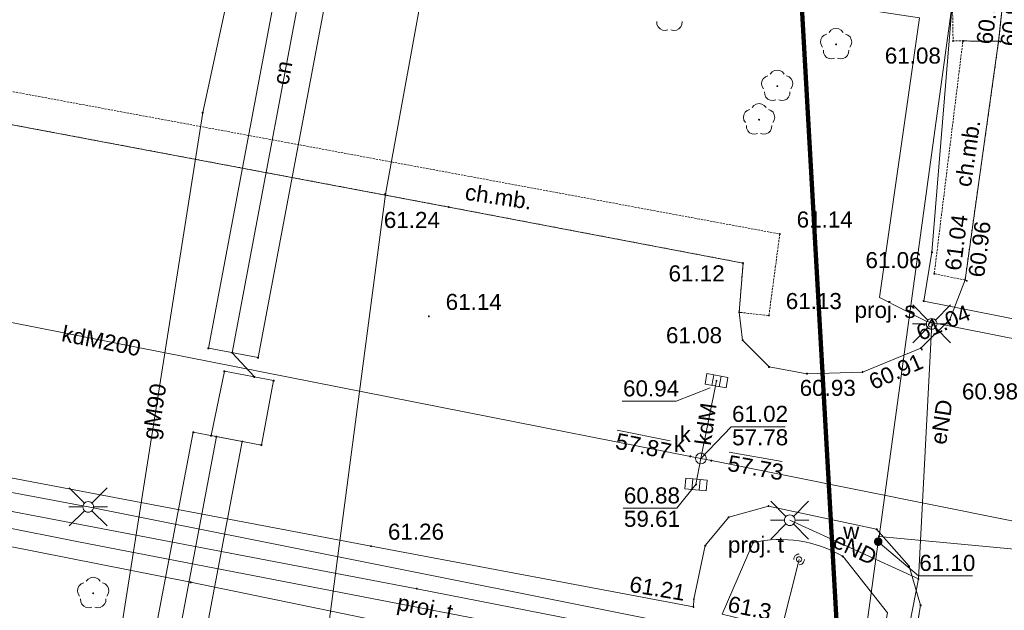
# Paper-space layout 'A-01 PLAN SYTUACYJNY' of a CAD drawing. Header units: millimetres. Extents: x 0 to 900, y 0 to 750.
# Tile 94 of 105: x 639 to 731, y 502 to 557. Entities that reach past the tile are written whole.
import ezdxf
from ezdxf.xclip import XClip

# ---------------------------------------------------------------- set-up
doc = ezdxf.new("R2010")
doc.units = ezdxf.units.MM
doc.header["$MEASUREMENT"] = 0
doc.header["$XCLIPFRAME"] = 0
for name, pattern in [('KROPK2', [1000, 50, -950]), ('PRZER1-1', [1, 0.5, -0.5]), ('PRZER2-1', [1.5, 1, -0.5]), ('PRZER3-1', [4000, 3000, -1000]), ('PRZER4-1', [5000, 4000, -1000])]:
    doc.linetypes.add(name, pattern=pattern)
doc.layers.add('0_Nr_pióra__60', color=7, linetype='Continuous', lineweight=100, true_color=0xcbfe00)
doc.layers.add('A_mapa_Nr_pióra__2', color=8, linetype='Continuous', lineweight=13)
doc.layers.add('A_podrys', color=7, linetype='Continuous')
doc.styles.add('STYL_AUTOMATYCZNY_1', font='arial.ttf')

# ---------------------------------------------------------------- blocks, each defined once
blk = doc.blocks.new('Rysunek_3_3', base_point=(-1239.757, 488.381))
at = {"layer": 'A_mapa_Nr_pióra__2', "linetype": 'Continuous', "lineweight": 13}
for points in [[(715.197, 554.445), (715.225, 554.45), (715.25, 554.463), (715.27, 554.483), (715.283, 554.508), (715.287, 554.535), (715.283, 554.563), (715.27, 554.588), (715.25, 554.608), (715.225, 554.621), (715.197, 554.625), (715.169, 554.621), (715.144, 554.608), (715.124, 554.588), (715.112, 554.563), (715.107, 554.535), (715.112, 554.508), (715.124, 554.483), (715.144, 554.463), (715.169, 554.45)], [(726.047, 554.855), (726.05, 554.832), (726.059, 554.81), (726.074, 554.792), (726.092, 554.778), (726.114, 554.769), (726.137, 554.765), (726.16, 554.769), (726.182, 554.778), (726.201, 554.792), (726.215, 554.81), (726.224, 554.832), (726.227, 554.855), (726.224, 554.879), (726.215, 554.9), (726.201, 554.919), (726.182, 554.933), (726.16, 554.942), (726.137, 554.945), (726.114, 554.942), (726.092, 554.933), (726.074, 554.919), (726.059, 554.9), (726.05, 554.879)], [(730.307, 554.835), (730.31, 554.812), (730.319, 554.79), (730.334, 554.772), (730.352, 554.758), (730.374, 554.749), (730.397, 554.745), (730.42, 554.749), (730.442, 554.758), (730.461, 554.772), (730.475, 554.79), (730.484, 554.812), (730.487, 554.835), (730.484, 554.859), (730.475, 554.88), (730.461, 554.899), (730.442, 554.913), (730.42, 554.922), (730.397, 554.925), (730.374, 554.922), (730.352, 554.913), (730.334, 554.899), (730.319, 554.88), (730.31, 554.859)], [(730.467, 554.795), (730.47, 554.772), (730.479, 554.75), (730.494, 554.732), (730.512, 554.718), (730.534, 554.709), (730.557, 554.705), (730.58, 554.709), (730.602, 554.718), (730.621, 554.732), (730.635, 554.75), (730.644, 554.772), (730.647, 554.795), (730.644, 554.819), (730.635, 554.84), (730.621, 554.859), (730.602, 554.873), (730.58, 554.882), (730.557, 554.885), (730.534, 554.882), (730.512, 554.873), (730.494, 554.859), (730.479, 554.84), (730.47, 554.819)], [(709.697, 550.545), (709.725, 550.55), (709.75, 550.563), (709.77, 550.583), (709.783, 550.608), (709.787, 550.635), (709.783, 550.663), (709.77, 550.688), (709.75, 550.708), (709.725, 550.721), (709.697, 550.725), (709.669, 550.721), (709.644, 550.708), (709.624, 550.688), (709.612, 550.663), (709.607, 550.635), (709.612, 550.608), (709.624, 550.583), (709.644, 550.563), (709.669, 550.55)], [(707.997, 547.405), (708.025, 547.41), (708.05, 547.423), (708.07, 547.443), (708.083, 547.468), (708.087, 547.495), (708.083, 547.523), (708.07, 547.548), (708.05, 547.568), (708.025, 547.581), (707.997, 547.585), (707.969, 547.581), (707.944, 547.568), (707.924, 547.548), (707.912, 547.523), (707.907, 547.495), (707.912, 547.468), (707.924, 547.443), (707.944, 547.423), (707.969, 547.41)], [(678.887, 539.335), (678.89, 539.312), (678.899, 539.29), (678.914, 539.272), (678.932, 539.258), (678.954, 539.249), (678.977, 539.245), (679, 539.249), (679.022, 539.258), (679.041, 539.272), (679.055, 539.29), (679.064, 539.312), (679.067, 539.335), (679.064, 539.359), (679.055, 539.38), (679.041, 539.399), (679.022, 539.413), (679, 539.422), (678.977, 539.425), (678.954, 539.422), (678.932, 539.413), (678.914, 539.399), (678.899, 539.38), (678.89, 539.359)], [(709.847, 536.815), (709.85, 536.792), (709.859, 536.77), (709.874, 536.752), (709.892, 536.738), (709.914, 536.729), (709.937, 536.725), (709.96, 536.729), (709.982, 536.738), (710.001, 536.752), (710.015, 536.77), (710.024, 536.792), (710.027, 536.815), (710.024, 536.839), (710.015, 536.86), (710.001, 536.879), (709.982, 536.893), (709.96, 536.902), (709.937, 536.905), (709.914, 536.902), (709.892, 536.893), (709.874, 536.879), (709.859, 536.86), (709.85, 536.839)], [(706.407, 534.095), (706.41, 534.072), (706.419, 534.05), (706.434, 534.032), (706.452, 534.018), (706.474, 534.009), (706.497, 534.005), (706.52, 534.009), (706.542, 534.018), (706.561, 534.032), (706.575, 534.05), (706.584, 534.072), (706.587, 534.095), (706.584, 534.119), (706.575, 534.14), (706.561, 534.159), (706.542, 534.173), (706.52, 534.182), (706.497, 534.185), (706.474, 534.182), (706.452, 534.173), (706.434, 534.159), (706.419, 534.14), (706.41, 534.119)], [(724.287, 533.095), (724.29, 533.072), (724.299, 533.05), (724.314, 533.032), (724.332, 533.018), (724.354, 533.009), (724.377, 533.005), (724.4, 533.009), (724.422, 533.018), (724.441, 533.032), (724.455, 533.05), (724.464, 533.072), (724.467, 533.095), (724.464, 533.119), (724.455, 533.14), (724.441, 533.159), (724.422, 533.173), (724.4, 533.182), (724.377, 533.185), (724.354, 533.182), (724.332, 533.173), (724.314, 533.159), (724.299, 533.14), (724.29, 533.119)], [(727.167, 532.515), (727.17, 532.492), (727.179, 532.47), (727.194, 532.452), (727.212, 532.438), (727.234, 532.429), (727.257, 532.425), (727.28, 532.429), (727.302, 532.438), (727.321, 532.452), (727.335, 532.47), (727.344, 532.492), (727.347, 532.515), (727.344, 532.539), (727.335, 532.56), (727.321, 532.579), (727.302, 532.593), (727.28, 532.602), (727.257, 532.605), (727.234, 532.602), (727.212, 532.593), (727.194, 532.579), (727.179, 532.56), (727.17, 532.539)], [(727.327, 532.435), (727.33, 532.412), (727.339, 532.39), (727.354, 532.372), (727.372, 532.358), (727.394, 532.349), (727.417, 532.345), (727.44, 532.349), (727.462, 532.358), (727.481, 532.372), (727.495, 532.39), (727.504, 532.412), (727.507, 532.435), (727.504, 532.459), (727.495, 532.48), (727.481, 532.499), (727.462, 532.513), (727.44, 532.522), (727.417, 532.525), (727.394, 532.522), (727.372, 532.513), (727.354, 532.499), (727.339, 532.48), (727.33, 532.459)], [(677.027, 529.115), (677.03, 529.092), (677.039, 529.07), (677.054, 529.052), (677.072, 529.038), (677.094, 529.029), (677.117, 529.025), (677.14, 529.029), (677.162, 529.038), (677.181, 529.052), (677.195, 529.07), (677.204, 529.092), (677.207, 529.115), (677.204, 529.139), (677.195, 529.16), (677.181, 529.179), (677.162, 529.193), (677.14, 529.202), (677.117, 529.205), (677.094, 529.202), (677.072, 529.193), (677.054, 529.179), (677.039, 529.16), (677.03, 529.139)], [(708.827, 529.195), (708.83, 529.172), (708.839, 529.15), (708.854, 529.132), (708.872, 529.118), (708.894, 529.109), (708.917, 529.105), (708.94, 529.109), (708.962, 529.118), (708.981, 529.132), (708.995, 529.15), (709.004, 529.172), (709.007, 529.195), (709.004, 529.219), (708.995, 529.24), (708.981, 529.259), (708.962, 529.273), (708.94, 529.282), (708.917, 529.285), (708.894, 529.282), (708.872, 529.273), (708.854, 529.259), (708.839, 529.24), (708.83, 529.219)], [(706.367, 526.895), (706.37, 526.872), (706.379, 526.85), (706.394, 526.832), (706.412, 526.818), (706.434, 526.809), (706.457, 526.805), (706.48, 526.809), (706.502, 526.818), (706.521, 526.832), (706.535, 526.85), (706.544, 526.872), (706.547, 526.895), (706.544, 526.919), (706.535, 526.94), (706.521, 526.959), (706.502, 526.973), (706.48, 526.982), (706.457, 526.985), (706.434, 526.982), (706.412, 526.973), (706.394, 526.959), (706.379, 526.94), (706.37, 526.919)], [(723.047, 526.155), (723.05, 526.132), (723.059, 526.11), (723.074, 526.092), (723.092, 526.078), (723.114, 526.069), (723.137, 526.065), (723.16, 526.069), (723.182, 526.078), (723.201, 526.092), (723.215, 526.11), (723.224, 526.132), (723.227, 526.155), (723.224, 526.179), (723.215, 526.2), (723.201, 526.219), (723.182, 526.233), (723.16, 526.242), (723.137, 526.245), (723.114, 526.242), (723.092, 526.233), (723.074, 526.219), (723.059, 526.2), (723.05, 526.179)], [(723.127, 526.015), (723.13, 525.992), (723.139, 525.97), (723.154, 525.952), (723.172, 525.938), (723.194, 525.929), (723.217, 525.925), (723.24, 525.929), (723.262, 525.938), (723.281, 525.952), (723.295, 525.97), (723.304, 525.992), (723.307, 526.015), (723.304, 526.039), (723.295, 526.06), (723.281, 526.079), (723.262, 526.093), (723.24, 526.102), (723.217, 526.105), (723.194, 526.102), (723.172, 526.093), (723.154, 526.079), (723.139, 526.06), (723.13, 526.039)], [(717.587, 523.915), (717.59, 523.892), (717.599, 523.87), (717.614, 523.852), (717.632, 523.838), (717.654, 523.829), (717.677, 523.825), (717.7, 523.829), (717.722, 523.838), (717.741, 523.852), (717.755, 523.87), (717.764, 523.892), (717.767, 523.915), (717.764, 523.939), (717.755, 523.96), (717.741, 523.979), (717.722, 523.993), (717.7, 524.002), (717.677, 524.005), (717.654, 524.002), (717.632, 523.993), (717.614, 523.979), (717.599, 523.96), (717.59, 523.939)], [(703.927, 523.095), (703.93, 523.072), (703.939, 523.05), (703.954, 523.032), (703.972, 523.018), (703.994, 523.009), (704.017, 523.005), (704.04, 523.009), (704.062, 523.018), (704.081, 523.032), (704.095, 523.05), (704.104, 523.072), (704.107, 523.095), (704.104, 523.119), (704.095, 523.14), (704.081, 523.159), (704.062, 523.173), (704.04, 523.182), (704.017, 523.185), (703.994, 523.182), (703.972, 523.173), (703.954, 523.159), (703.939, 523.14), (703.93, 523.119)], [(701.491, 516.029), (701.494, 516.006), (701.503, 515.984), (701.518, 515.966), (701.536, 515.951), (701.558, 515.942), (701.581, 515.939), (701.605, 515.942), (701.626, 515.951), (701.645, 515.966), (701.659, 515.984), (701.668, 516.006), (701.671, 516.029), (701.668, 516.052), (701.659, 516.074), (701.645, 516.093), (701.626, 516.107), (701.605, 516.116), (701.581, 516.119), (701.558, 516.116), (701.536, 516.107), (701.518, 516.093), (701.503, 516.074), (701.494, 516.052)], [(702.472, 515.836), (702.475, 515.813), (702.484, 515.791), (702.499, 515.772), (702.517, 515.758), (702.539, 515.749), (702.562, 515.746), (702.586, 515.749), (702.607, 515.758), (702.626, 515.772), (702.64, 515.791), (702.649, 515.813), (702.652, 515.836), (702.649, 515.859), (702.64, 515.881), (702.626, 515.9), (702.607, 515.914), (702.586, 515.923), (702.562, 515.926), (702.539, 515.923), (702.517, 515.914), (702.499, 515.9), (702.484, 515.881), (702.475, 515.859)], [(703.453, 515.639), (703.456, 515.616), (703.465, 515.594), (703.479, 515.576), (703.498, 515.561), (703.52, 515.553), (703.543, 515.549), (703.566, 515.553), (703.588, 515.561), (703.607, 515.576), (703.621, 515.594), (703.63, 515.616), (703.633, 515.639), (703.63, 515.663), (703.621, 515.684), (703.607, 515.703), (703.588, 515.717), (703.566, 515.726), (703.543, 515.729), (703.52, 515.726), (703.498, 515.717), (703.479, 515.703), (703.465, 515.684), (703.456, 515.663)], [(702.007, 513.395), (702.01, 513.372), (702.019, 513.35), (702.034, 513.332), (702.052, 513.318), (702.074, 513.309), (702.097, 513.305), (702.12, 513.309), (702.142, 513.318), (702.161, 513.332), (702.175, 513.35), (702.184, 513.372), (702.187, 513.395), (702.184, 513.419), (702.175, 513.44), (702.161, 513.459), (702.142, 513.473), (702.12, 513.482), (702.097, 513.485), (702.074, 513.482), (702.052, 513.473), (702.034, 513.459), (702.019, 513.44), (702.01, 513.419)], [(719.216, 508.448), (719.112, 508.455), (719.009, 508.434), (718.916, 508.388), (718.837, 508.32), (718.779, 508.233), (718.745, 508.134), (718.738, 508.03), (718.758, 507.928), (718.804, 507.834), (718.873, 507.755), (718.96, 507.697), (719.059, 507.663), (719.163, 507.656), (719.265, 507.676), (719.359, 507.723), (719.437, 507.791), (719.496, 507.878), (719.529, 507.977), (719.536, 508.081), (719.516, 508.183), (719.47, 508.277), (719.401, 508.356), (719.315, 508.414)], [(671.629, 507.637), (671.632, 507.614), (671.641, 507.592), (671.655, 507.573), (671.674, 507.559), (671.696, 507.55), (671.719, 507.547), (671.742, 507.55), (671.764, 507.559), (671.783, 507.573), (671.797, 507.592), (671.806, 507.614), (671.809, 507.637), (671.806, 507.66), (671.797, 507.682), (671.783, 507.701), (671.764, 507.715), (671.742, 507.724), (671.719, 507.727), (671.696, 507.724), (671.674, 507.715), (671.655, 507.701), (671.641, 507.682), (671.632, 507.66)], [(719.047, 508.055), (719.05, 508.032), (719.059, 508.01), (719.074, 507.992), (719.092, 507.978), (719.114, 507.969), (719.137, 507.965), (719.16, 507.969), (719.182, 507.978), (719.201, 507.992), (719.215, 508.01), (719.224, 508.032), (719.227, 508.055), (719.224, 508.079), (719.215, 508.1), (719.201, 508.119), (719.182, 508.133), (719.16, 508.142), (719.137, 508.145), (719.114, 508.142), (719.092, 508.133), (719.074, 508.119), (719.059, 508.1), (719.05, 508.079)], [(645.737, 503.145), (645.765, 503.15), (645.79, 503.163), (645.81, 503.183), (645.823, 503.208), (645.827, 503.235), (645.823, 503.263), (645.81, 503.288), (645.79, 503.308), (645.765, 503.321), (645.737, 503.325), (645.709, 503.321), (645.684, 503.308), (645.664, 503.288), (645.652, 503.263), (645.647, 503.235), (645.652, 503.208), (645.664, 503.183), (645.684, 503.163), (645.709, 503.15)], [(701.775, 501.963), (701.778, 501.94), (701.787, 501.918), (701.801, 501.9), (701.82, 501.885), (701.842, 501.876), (701.865, 501.873), (701.888, 501.876), (701.91, 501.885), (701.929, 501.9), (701.943, 501.918), (701.952, 501.94), (701.955, 501.963), (701.952, 501.986), (701.943, 502.008), (701.929, 502.027), (701.91, 502.041), (701.888, 502.05), (701.865, 502.053), (701.842, 502.05), (701.82, 502.041), (701.801, 502.027), (701.787, 502.008), (701.778, 501.986)]]:
    blk.add_hatch(color=8, dxfattribs=at).paths.add_polyline_path(points)
at = {"layer": '0_Nr_pióra__60', "color": 60, "linetype": 'Continuous', "lineweight": 100, "ltscale": 0.2, "true_color": 0xcbfe00, "flags": 128}
blk.add_lwpolyline([(486.18, 603.451), (711.659, 564.161), (717.884, 453.783), (730.017, 232.355), (621.617, 226.035), (540.957, 240.915), (518.757, 242.155), (516.177, 189.075), (497.662, 185.339), (465.457, 189.575), (468.057, 245.175), (273.097, 254.535), (153.037, 277.335), (147.954, 279.476), (156.418, 401.095), (165.669, 534.017), (166.587, 571.876), (178.647, 571.577), (179.186, 591.797), (167.425, 603.836), (168.104, 630.336), (172.183, 653.996), (181.402, 660.436)], close=True, dxfattribs=at)
at = {"layer": 'A_mapa_Nr_pióra__2', "color": 8, "linetype": 'KROPK2', "lineweight": 13, "ltscale": 0.2, "flags": 128}
for points in [[(29.9, 577.346), (82.849, 560.452), (145.907, 540.323), (146.687, 572.355), (147.186, 592.335), (148.164, 632.295), (152.723, 658.235), (155.662, 674.935), (159.621, 696.615), (161.26, 705.495), (180.784, 701.378), (189.14, 699.897), (235.099, 691.279), (249.859, 688.52), (306.081, 677.963), (352.198, 669.302), (449.997, 650.935), (484.098, 644.531), (484.138, 643.651), (485.179, 623.131), (576.198, 604.175), (711.118, 573.521), (711.659, 564.161), (717.884, 453.783), (730.017, 232.355), (734.411, 157.472)], [(734.411, 157.472), (730.017, 232.355), (717.884, 453.783), (711.659, 564.161), (711.118, 573.521), (731.438, 566.702), (786.298, 548.324), (792.277, 545.455), (845.057, 528.775), (853.017, 526.255), (863.879, 522.307), (874.039, 518.528), (895.1, 510.771)]]:
    blk.add_lwpolyline(points, dxfattribs=at)
at = {"layer": 'A_mapa_Nr_pióra__2', "color": 8, "linetype": 'PRZER1-1', "lineweight": 13, "ltscale": 0.2, "flags": 128}
blk.add_lwpolyline([(396.461, 198.683), (318.142, 209.02), (144.644, 231.921), (147.954, 279.476), (156.418, 401.095), (165.669, 534.017), (166.587, 571.876), (178.647, 571.577), (179.186, 591.797), (167.425, 603.836), (168.104, 630.336), (172.183, 653.996), (181.402, 660.436), (278.748, 642.235), (486.18, 603.451), (711.659, 564.161), (717.884, 453.783), (730.017, 232.355), (516.177, 189.075), (497.662, 185.339)], close=True, dxfattribs=at)
at = {"layer": 'A_mapa_Nr_pióra__2', "color": 8, "linetype": 'Continuous', "lineweight": 13, "ltscale": 0.2, "flags": 128}
for points in [[(486.18, 603.451), (711.659, 564.161), (717.884, 453.783), (730.017, 232.355), (621.617, 226.035), (540.957, 240.915), (518.757, 242.155), (516.177, 189.075), (497.662, 185.339), (465.457, 189.575), (468.057, 245.175), (273.097, 254.535), (153.037, 277.335), (147.954, 279.476), (156.418, 401.095), (165.669, 534.017), (166.587, 571.876), (178.647, 571.577), (179.186, 591.797), (167.425, 603.836), (168.104, 630.336), (172.183, 653.996), (181.402, 660.436)], [(656.514, 526.135), (663.281, 562.022), (664.49, 568.327), (669.148, 567.449), (667.939, 561.144), (661.152, 525.26)], [(727.012, 554.84), (727.012, 554.871), (727.041, 554.9), (727.073, 554.9), (727.102, 554.871), (727.102, 554.84), (727.073, 554.81), (727.041, 554.81)], [(655.928, 548.141), (655.928, 548.173), (655.958, 548.202), (655.989, 548.202), (656.018, 548.173), (656.018, 548.141), (655.989, 548.112), (655.958, 548.112)], [(673.015, 540.524), (673.015, 540.556), (673.044, 540.585), (673.076, 540.585), (673.105, 540.556), (673.105, 540.524), (673.076, 540.495), (673.044, 540.495)], [(724.115, 535.086), (724.115, 535.118), (724.144, 535.147), (724.176, 535.147), (724.205, 535.118), (724.205, 535.086), (724.176, 535.057), (724.144, 535.057)], [(723.355, 530.526), (723.355, 530.558), (723.384, 530.587), (723.416, 530.587), (723.445, 530.558), (723.445, 530.526), (723.416, 530.497), (723.384, 530.497)], [(706.092, 529.48), (706.092, 529.511), (706.121, 529.54), (706.153, 529.54), (706.182, 529.511), (706.182, 529.48), (706.153, 529.45), (706.121, 529.45)], [(724.137, 528.915), (724.267, 528.898), (724.387, 528.848), (724.491, 528.769), (724.57, 528.665), (724.62, 528.545), (724.637, 528.415), (724.62, 528.286), (724.57, 528.165), (724.491, 528.062), (724.387, 527.982), (724.267, 527.933), (724.137, 527.915), (724.008, 527.933), (723.887, 527.982), (723.784, 528.062), (723.704, 528.165), (723.654, 528.286), (723.637, 528.415), (723.654, 528.545), (723.704, 528.665), (723.784, 528.769), (723.887, 528.848), (724.008, 528.898)], [(723.825, 528.339), (723.835, 528.277), (723.863, 528.222), (723.907, 528.177), (723.963, 528.149), (724.025, 528.139), (724.087, 528.149), (724.143, 528.177), (724.187, 528.222), (724.215, 528.277), (724.225, 528.339), (724.215, 528.401), (724.187, 528.457), (724.143, 528.501), (724.087, 528.529), (724.025, 528.539), (723.963, 528.529), (723.907, 528.501), (723.863, 528.457), (723.835, 528.401)], [(725.792, 528.8), (725.792, 528.831), (725.821, 528.86), (725.853, 528.86), (725.882, 528.831), (725.882, 528.8), (725.853, 528.77), (725.821, 528.77)], [(656.469, 526.119), (656.469, 526.151), (656.498, 526.18), (656.53, 526.18), (656.559, 526.151), (656.559, 526.119), (656.53, 526.09), (656.498, 526.09)], [(658.69, 525.7), (658.69, 525.732), (658.719, 525.761), (658.751, 525.761), (658.78, 525.732), (658.78, 525.7), (658.751, 525.671), (658.719, 525.671)], [(661.107, 525.244), (661.107, 525.276), (661.136, 525.305), (661.168, 525.305), (661.197, 525.276), (661.197, 525.244), (661.168, 525.215), (661.136, 525.215)], [(658.001, 523.982), (662.6, 523.115), (661.462, 517.081), (656.765, 517.967)], [(657.956, 523.966), (657.956, 523.998), (657.985, 524.027), (658.017, 524.027), (658.046, 523.998), (658.046, 523.966), (658.017, 523.937), (657.985, 523.937)], [(708.892, 524.38), (708.892, 524.411), (708.921, 524.44), (708.953, 524.44), (708.982, 524.411), (708.982, 524.38), (708.953, 524.35), (708.921, 524.35)], [(660.766, 523.436), (660.766, 523.468), (660.795, 523.497), (660.827, 523.497), (660.856, 523.468), (660.856, 523.436), (660.827, 523.407), (660.795, 523.407)], [(662.555, 523.099), (662.555, 523.131), (662.584, 523.16), (662.616, 523.16), (662.645, 523.131), (662.645, 523.099), (662.616, 523.07), (662.584, 523.07)], [(703.122, 523.766), (705.09, 523.409), (704.912, 522.425), (702.944, 522.782)], [(712.432, 523.74), (712.432, 523.771), (712.461, 523.8), (712.493, 523.8), (712.522, 523.771), (712.522, 523.74), (712.493, 523.71), (712.461, 523.71)], [(655.049, 518.266), (655.049, 518.298), (655.078, 518.327), (655.11, 518.327), (655.139, 518.298), (655.139, 518.266), (655.11, 518.237), (655.078, 518.237)], [(649.786, 465.308), (659.674, 517.418), (655.094, 518.282), (645.168, 466.179)], [(656.72, 517.951), (656.72, 517.983), (656.749, 518.012), (656.781, 518.012), (656.81, 517.983), (656.81, 517.951), (656.781, 517.922), (656.749, 517.922)], [(657.211, 517.858), (657.211, 517.89), (657.24, 517.919), (657.272, 517.919), (657.301, 517.89), (657.301, 517.858), (657.272, 517.829), (657.24, 517.829)], [(659.629, 517.402), (659.629, 517.434), (659.658, 517.463), (659.689, 517.463), (659.719, 517.434), (659.719, 517.402), (659.689, 517.373), (659.658, 517.373)], [(661.417, 517.065), (661.417, 517.097), (661.446, 517.126), (661.478, 517.126), (661.507, 517.097), (661.507, 517.065), (661.478, 517.036), (661.446, 517.036)], [(701.536, 516.013), (701.536, 516.045), (701.565, 516.074), (701.597, 516.074), (701.626, 516.045), (701.626, 516.013), (701.597, 515.984), (701.565, 515.984)], [(702.562, 516.336), (702.692, 516.319), (702.812, 516.269), (702.916, 516.189), (702.995, 516.086), (703.045, 515.965), (703.062, 515.836), (703.045, 515.707), (702.995, 515.586), (702.916, 515.482), (702.812, 515.403), (702.692, 515.353), (702.562, 515.336), (702.433, 515.353), (702.312, 515.403), (702.209, 515.482), (702.129, 515.586), (702.079, 515.707), (702.062, 515.836), (702.079, 515.965), (702.129, 516.086), (702.209, 516.189), (702.312, 516.269), (702.433, 516.319)], [(702.562, 516.336), (702.692, 516.319), (702.812, 516.269), (702.916, 516.189), (702.995, 516.086), (703.045, 515.965), (703.062, 515.836), (703.045, 515.707), (702.995, 515.586), (702.916, 515.482), (702.812, 515.403), (702.692, 515.353), (702.562, 515.336), (702.433, 515.353), (702.312, 515.403), (702.209, 515.482), (702.129, 515.586), (702.079, 515.707), (702.062, 515.836), (702.079, 515.965), (702.129, 516.086), (702.209, 516.189), (702.312, 516.269), (702.433, 516.319)], [(703.498, 515.624), (703.498, 515.655), (703.527, 515.684), (703.559, 515.684), (703.588, 515.655), (703.588, 515.624), (703.559, 515.594), (703.527, 515.594)], [(703.048, 512.808), (701.056, 512.987), (701.146, 513.983), (703.138, 513.803)], [(645.267, 511.809), (645.397, 511.792), (645.517, 511.742), (645.621, 511.662), (645.7, 511.559), (645.75, 511.438), (645.767, 511.309), (645.75, 511.18), (645.7, 511.059), (645.621, 510.955), (645.517, 510.876), (645.397, 510.826), (645.267, 510.809), (645.138, 510.826), (645.017, 510.876), (644.914, 510.955), (644.834, 511.059), (644.784, 511.18), (644.767, 511.309), (644.784, 511.438), (644.834, 511.559), (644.914, 511.662), (645.017, 511.742), (645.138, 511.792)], [(708.835, 511.362), (708.835, 511.394), (708.864, 511.423), (708.896, 511.423), (708.925, 511.394), (708.925, 511.362), (708.896, 511.333), (708.864, 511.333)], [(705.115, 510.33), (705.115, 510.361), (705.144, 510.391), (705.176, 510.391), (705.205, 510.361), (705.205, 510.33), (705.176, 510.301), (705.144, 510.301)], [(710.863, 510.562), (710.992, 510.545), (711.113, 510.496), (711.217, 510.416), (711.296, 510.312), (711.346, 510.192), (711.363, 510.062), (711.346, 509.933), (711.296, 509.812), (711.217, 509.709), (711.113, 509.629), (710.992, 509.58), (710.863, 509.562), (710.734, 509.58), (710.613, 509.629), (710.509, 509.709), (710.43, 509.812), (710.38, 509.933), (710.363, 510.062), (710.38, 510.192), (710.43, 510.312), (710.509, 510.416), (710.613, 510.496), (710.734, 510.545)], [(718.938, 509.196), (718.938, 509.228), (718.968, 509.257), (718.999, 509.257), (719.028, 509.228), (719.028, 509.196), (718.999, 509.167), (718.968, 509.167)], [(709.972, 508.24), (709.972, 508.271), (710.001, 508.3), (710.033, 508.3), (710.062, 508.271), (710.062, 508.24), (710.033, 508.21), (710.001, 508.21)], [(719.17, 508.531), (719.17, 508.563), (719.199, 508.592), (719.231, 508.592), (719.26, 508.563), (719.26, 508.531), (719.231, 508.502), (719.199, 508.502)], [(671.674, 507.621), (671.674, 507.653), (671.703, 507.682), (671.735, 507.682), (671.764, 507.653), (671.764, 507.621), (671.735, 507.592), (671.703, 507.592)], [(702.925, 507.669), (702.925, 507.701), (702.954, 507.73), (702.986, 507.73), (703.015, 507.701), (703.015, 507.669), (702.986, 507.64), (702.954, 507.64)], [(707.392, 507.96), (707.392, 507.991), (707.421, 508.02), (707.453, 508.02), (707.482, 507.991), (707.482, 507.96), (707.453, 507.93), (707.421, 507.93)], [(711.733, 506.65), (711.655, 506.637), (711.586, 506.602), (711.53, 506.546), (711.495, 506.477), (711.483, 506.4), (711.495, 506.322), (711.53, 506.253), (711.586, 506.197), (711.655, 506.162), (711.733, 506.15), (711.81, 506.162), (711.879, 506.197), (711.935, 506.253), (711.97, 506.322), (711.983, 506.4), (711.97, 506.477), (711.935, 506.546), (711.879, 506.602), (711.81, 506.637)], [(715.772, 506.68), (715.772, 506.711), (715.801, 506.74), (715.833, 506.74), (715.862, 506.711), (715.862, 506.68), (715.833, 506.65), (715.801, 506.65)], [(721.976, 505.739), (721.976, 505.771), (722.005, 505.8), (722.037, 505.8), (722.066, 505.771), (722.066, 505.739), (722.037, 505.71), (722.005, 505.71)], [(722.859, 504.561), (722.859, 504.593), (722.888, 504.622), (722.92, 504.622), (722.949, 504.593), (722.949, 504.561), (722.92, 504.532), (722.888, 504.532)], [(654.792, 504.248), (654.792, 504.28), (654.821, 504.309), (654.853, 504.309), (654.882, 504.28), (654.882, 504.248), (654.853, 504.219), (654.821, 504.219)], [(675.952, 503.64), (675.952, 503.671), (675.981, 503.7), (676.013, 503.7), (676.042, 503.671), (676.042, 503.64), (676.013, 503.61), (675.981, 503.61)], [(701.853, 502.667), (701.853, 502.699), (701.882, 502.728), (701.914, 502.728), (701.943, 502.699), (701.943, 502.667), (701.914, 502.638), (701.882, 502.638)], [(701.82, 501.947), (701.82, 501.979), (701.849, 502.008), (701.881, 502.008), (701.91, 501.979), (701.91, 501.947), (701.881, 501.918), (701.849, 501.918)], [(723.05, 502.099), (723.05, 502.13), (723.079, 502.16), (723.111, 502.16), (723.14, 502.13), (723.14, 502.099), (723.111, 502.07), (723.079, 502.07)]]:
    blk.add_lwpolyline(points, close=True, dxfattribs=at)
for points in [[(620.977, 584.935), (674.257, 574.955), (677.537, 574.695), (680.397, 574.315), (714.297, 573.595), (716.837, 573.315), (721.477, 572.615), (725.377, 570.555), (728.557, 567.455), (730.097, 564.455), (730.917, 559.695), (730.397, 554.835), (727.257, 532.515), (725.837, 528.815), (723.137, 526.155), (717.677, 523.915), (712.477, 523.755), (708.937, 524.395), (706.457, 526.895), (706.137, 529.495), (706.497, 534.095), (678.977, 539.335), (585.277, 556.995)], [(672.988, 601.304), (668.971, 579.999), (666.692, 567.912), (658.735, 525.716), (660.811, 523.452)], [(665.941, 482.43), (666.134, 488.03), (673.06, 540.54), (683.917, 600.08)], [(738.557, 157.472), (737.724, 173.131), (732.253, 273.026), (729.436, 314.11), (728.12, 333.309), (721.805, 430.923), (720.825, 439.703), (716.383, 487.942), (719.137, 508.055), (719.215, 508.547), (730.337, 589.442), (730.457, 590.282)], [(659.899, 578.459), (662.449, 577.962), (660.514, 569.096), (655.973, 548.157), (647.147, 492.144), (641.907, 450.402), (639.013, 445.019), (639.925, 444.841)], [(734.411, 157.472), (730.017, 232.355), (717.884, 453.783), (711.659, 564.161), (711.118, 573.521), (731.438, 566.702), (738.004, 452.504), (738.645, 441.224), (743.149, 360.965), (745.358, 321.668), (747.553, 282.827), (752.157, 201.389), (754.636, 157.472)], [(700.019, 566.221), (726.318, 561.722), (724.16, 535.102), (723.4, 530.542), (744.88, 526.303), (733.764, 461.303), (740.398, 359.23)], [(699.48, 555.903), (699.227, 555.84), (698.969, 555.868), (698.736, 555.982), (698.555, 556.169), (698.449, 556.406), (698.43, 556.665)], [(700.804, 556.665), (700.785, 556.406), (700.679, 556.169), (700.499, 555.982), (700.265, 555.868), (700.007, 555.84), (699.755, 555.903)], [(713.925, 554.267), (713.788, 554.487), (713.734, 554.742), (713.771, 554.999), (713.893, 555.228), (714.085, 555.403), (714.326, 555.5)], [(714.549, 555.662), (714.716, 555.861), (714.941, 555.99), (715.197, 556.035), (715.453, 555.99), (715.678, 555.861), (715.846, 555.662)], [(716.068, 555.5), (716.309, 555.403), (716.502, 555.228), (716.624, 554.999), (716.66, 554.742), (716.606, 554.487), (716.469, 554.267)], [(715.06, 553.243), (714.807, 553.18), (714.549, 553.208), (714.316, 553.322), (714.135, 553.509), (714.029, 553.746), (714.01, 554.005)], [(716.384, 554.005), (716.365, 553.746), (716.259, 553.509), (716.079, 553.322), (715.845, 553.208), (715.587, 553.18), (715.335, 553.243)], [(708.425, 550.367), (708.288, 550.587), (708.234, 550.842), (708.271, 551.099), (708.393, 551.328), (708.585, 551.503), (708.826, 551.6)], [(709.049, 551.762), (709.216, 551.961), (709.441, 552.09), (709.697, 552.135), (709.953, 552.09), (710.178, 551.961), (710.346, 551.762)], [(710.568, 551.6), (710.809, 551.503), (711.002, 551.328), (711.124, 551.099), (711.16, 550.842), (711.106, 550.587), (710.969, 550.367)], [(709.56, 549.343), (709.307, 549.28), (709.049, 549.308), (708.816, 549.422), (708.635, 549.609), (708.529, 549.846), (708.51, 550.105)], [(710.884, 550.105), (710.865, 549.846), (710.759, 549.609), (710.579, 549.422), (710.345, 549.308), (710.087, 549.28), (709.835, 549.343)], [(707.349, 548.622), (707.516, 548.821), (707.741, 548.95), (707.997, 548.995), (708.253, 548.95), (708.478, 548.821), (708.646, 548.622)], [(486.837, 522.695), (492.659, 548.373), (528.035, 542.059), (529.56, 533.993), (586.159, 522.419), (645.267, 511.309), (721.268, 496.134)], [(706.725, 547.227), (706.588, 547.447), (706.534, 547.702), (706.571, 547.959), (706.693, 548.188), (706.885, 548.363), (707.126, 548.46)], [(708.868, 548.46), (709.109, 548.363), (709.302, 548.188), (709.424, 547.959), (709.46, 547.702), (709.406, 547.447), (709.269, 547.227)], [(707.86, 546.203), (707.607, 546.14), (707.349, 546.168), (707.116, 546.282), (706.935, 546.469), (706.829, 546.706), (706.81, 546.965)], [(709.184, 546.965), (709.165, 546.706), (709.059, 546.469), (708.879, 546.282), (708.645, 546.168), (708.387, 546.14), (708.135, 546.203)], [(486.8, 534.998), (490.757, 534.435), (508.037, 532.175), (512.317, 531.315), (543.257, 526.315), (654.837, 504.264), (700.344, 494.907), (711.137, 492.535), (715.007, 492.719), (716.792, 490.916)], [(536.997, 512.735), (539.337, 529.855), (539.777, 532.775), (541.537, 532.355), (543.177, 532.015), (671.719, 507.637)], [(615.926, 532.896), (616.907, 532.703), (701.581, 516.029), (702.562, 515.836), (703.543, 515.639), (738.153, 508.7), (739.134, 508.506)], [(723.784, 528.769), (722.369, 530.183)], [(724.491, 528.769), (725.905, 530.183)], [(724.025, 528.739), (724.129, 528.726), (724.225, 528.686), (724.308, 528.622), (724.371, 528.539), (724.411, 528.443), (724.425, 528.339)], [(719.746, 488.279), (721.268, 496.134), (722.904, 504.577), (724.137, 528.415)], [(723.637, 528.415), (722.337, 528.415)], [(723.784, 528.062), (722.369, 526.648)], [(724.025, 527.939), (723.921, 527.953), (723.825, 527.993), (723.742, 528.056), (723.679, 528.139), (723.639, 528.236), (723.625, 528.339)], [(724.491, 528.062), (725.905, 526.648)], [(724.637, 528.415), (725.937, 528.415)], [(704.017, 523.095), (702.562, 515.836)], [(703.762, 523.65), (703.584, 522.666)], [(704.451, 523.525), (704.273, 522.541)], [(703.417, 522.424), (700.242, 521.187), (695.202, 521.187)], [(694.738, 518.493), (699.675, 517.48)], [(702.562, 515.836), (705.391, 518.804), (710.431, 518.804)], [(657.256, 517.874), (647.428, 465.753)], [(702.097, 513.395), (702.562, 515.836)], [(705.191, 516.426), (710.152, 515.537)], [(701.704, 512.929), (701.794, 513.925)], [(702.401, 512.866), (702.491, 513.862)], [(644.914, 511.662), (643.5, 513.077)], [(645.621, 511.662), (647.035, 513.077)], [(702.097, 513.395), (700.319, 511.185), (695.279, 511.185)], [(644.767, 511.309), (643.467, 511.309)], [(644.914, 510.955), (643.5, 509.541)], [(645.621, 510.955), (647.035, 509.541)], [(645.767, 511.309), (647.067, 511.309)], [(671.719, 507.637), (701.865, 501.963), (701.898, 502.683), (702.97, 507.685), (705.16, 510.346), (708.88, 511.378), (718.983, 509.212), (722.021, 505.755), (723.095, 502.115), (717.956, 470.578), (715.586, 465.7), (712.242, 463.361), (707.611, 462.885), (701.777, 463.655)], [(710.509, 510.416), (709.095, 511.83)], [(711.217, 510.416), (712.631, 511.83)], [(719.215, 508.547), (748.191, 505.834), (774.833, 507.278), (774.578, 511.671)], [(710.363, 510.062), (709.063, 510.062)], [(722.904, 504.577), (710.863, 510.062)], [(711.363, 510.062), (712.663, 510.062)], [(710.509, 509.709), (709.095, 508.295)], [(711.217, 509.709), (712.631, 508.295)], [(719.137, 508.055), (722.902, 504.878), (727.942, 504.878)], [(711.233, 506.4), (711.25, 506.529), (711.3, 506.65), (711.379, 506.753), (711.483, 506.833), (711.603, 506.882), (711.733, 506.9)], [(712.233, 506.4), (712.215, 506.27), (712.166, 506.15), (712.086, 506.046), (711.983, 505.966), (711.862, 505.917), (711.733, 505.9)], [(645.089, 504.362), (645.256, 504.561), (645.481, 504.69), (645.737, 504.735), (645.993, 504.69), (646.218, 504.561), (646.386, 504.362)], [(644.465, 502.967), (644.328, 503.187), (644.274, 503.442), (644.311, 503.699), (644.433, 503.928), (644.625, 504.103), (644.866, 504.2)], [(646.608, 504.2), (646.849, 504.103), (647.042, 503.928), (647.164, 503.699), (647.2, 503.442), (647.146, 503.187), (647.009, 502.967)], [(645.6, 501.943), (645.347, 501.88), (645.089, 501.908), (644.856, 502.022), (644.675, 502.209), (644.569, 502.446), (644.55, 502.705)], [(646.924, 502.705), (646.905, 502.446), (646.799, 502.209), (646.619, 502.022), (646.385, 501.908), (646.127, 501.88), (645.875, 501.943)]]:
    blk.add_lwpolyline(points, dxfattribs=at)
at = {"layer": 'A_mapa_Nr_pióra__2', "color": 8, "linetype": 'PRZER2-1', "lineweight": 13, "ltscale": 0.2, "flags": 128}
for points in [[(516.417, 595.095), (515.177, 595.455), (512.457, 596.215), (514.137, 601.055), (516.757, 604.235), (528.997, 601.875), (531.157, 603.535), (532.017, 607.735), (540.017, 606.295), (539.137, 602.175), (540.437, 599.755), (583.857, 591.755), (601.477, 588.575), (620.977, 584.935), (674.257, 574.955), (730.097, 564.455), (730.917, 559.695), (730.397, 554.835), (727.057, 554.855), (726.137, 554.855), (726.077, 558.615), (725.297, 560.155), (724.077, 560.795), (679.837, 569.055), (639.737, 576.495), (639.317, 574.155), (632.257, 575.595), (632.737, 577.915), (582.877, 587.055), (520.377, 598.755), (518.357, 598.455), (517.197, 596.995)], [(512.457, 596.215), (515.177, 595.455), (512.477, 577.635), (512.857, 570.975), (514.317, 566.355), (518.897, 562.375), (523.797, 560.955), (534.497, 558.695), (536.637, 558.855), (537.717, 560.235), (539.437, 568.575), (587.757, 559.475), (709.937, 536.815), (708.917, 529.195), (706.137, 529.495), (706.497, 534.095), (678.977, 539.335), (585.277, 556.995), (541.837, 565.175), (540.537, 559.515), (538.557, 556.595), (533.857, 555.735), (522.937, 557.855), (517.777, 559.855), (512.157, 564.875), (510.197, 570.175), (509.677, 577.935)], [(727.257, 532.515), (724.377, 533.095), (727.057, 554.855), (730.397, 554.835)]]:
    blk.add_lwpolyline(points, close=True, dxfattribs=at)
at = {"layer": 'A_mapa_Nr_pióra__2', "color": 8, "linetype": 'PRZER1-1', "lineweight": 13, "ltscale": 0.2, "flags": 128}
blk.add_lwpolyline([(734.411, 157.472), (730.017, 232.355), (717.884, 453.783), (711.659, 564.161), (711.118, 573.521), (731.438, 566.702), (738.004, 452.504), (740.844, 402.035), (743.149, 360.965), (746.351, 304.092), (747.553, 282.827), (752.157, 201.389), (754.636, 157.472)], dxfattribs=at)
at = {"layer": 'A_mapa_Nr_pióra__2', "color": 8, "linetype": 'PRZER4-1', "lineweight": 13, "ltscale": 0.2, "flags": 128}
for points in [[(713.877, 572.075), (714.173, 571.655), (714.364, 571.384), (712.676, 558.57), (722.986, 557.006), (719.262, 530.875), (723.678, 528.647), (748.777, 523.603), (749.996, 519.75), (740.218, 466.988), (740.09, 466.198), (738.328, 455.101), (735.925, 454.357), (736.138, 440.097), (738.667, 435.357), (738.911, 430.68), (739.488, 418.809), (740.756, 398.467), (740.82, 396.732), (721.752, 395.825), (721.517, 403.797), (721.413, 404.364), (721.179, 403.784), (721.402, 395.386), (721.231, 395.053), (721.714, 387.938), (724.176, 345.475), (725.564, 323.756), (725.595, 323.135), (725.626, 322.73), (729.56, 253.882), (729.622, 253.266), (729.618, 252.855), (733.552, 184.005), (733.595, 183.449), (733.611, 182.981), (735.08, 157.472)], [(519.861, 524.313), (539.643, 518.09), (547.729, 513.224), (553.284, 517.867), (564.239, 522.173), (574.708, 521.777), (583.336, 520.234), (644.362, 508.04), (709.038, 495.581), (711.733, 506.4)]]:
    blk.add_lwpolyline(points, dxfattribs=at)
at = {"layer": 'A_mapa_Nr_pióra__2', "color": 8, "linetype": 'PRZER3-1', "lineweight": 13, "ltscale": 0.2, "flags": 128}
for points in [[(704.557, 501.275), (717.117, 498.255), (716.477, 495.755), (675.997, 503.655), (567.837, 524.275), (539.337, 529.855)], [(671.719, 507.637), (701.865, 501.963), (701.898, 502.683), (702.97, 507.685), (705.16, 510.346), (708.88, 511.378), (718.983, 509.212), (722.021, 505.755), (723.095, 502.115), (717.956, 470.578), (715.586, 465.7), (712.242, 463.361), (707.611, 462.885), (701.777, 463.655)]]:
    blk.add_lwpolyline(points, dxfattribs=at)
blk.add_lwpolyline([(704.557, 501.275), (707.437, 507.975, -0.18758), (715.817, 506.695), (720.017, 501.415), (716.337, 482.295), (712.445, 478.854)], format="xyb", dxfattribs=at)
at = {"layer": 'A_mapa_Nr_pióra__2', "color": 8, "linetype": 'Continuous', "lineweight": 13, "char_height": 1.5, "attachment_point": 7, "style": 'STYL_AUTOMATYCZNY_1'}
for s, insert, rotation in [('\\A1;{\\pql;\\fArial|b0|i0|c238|p0;\\W1.000000;60.99}', (729.805, 554.472), 82.48425), ('\\A1;{\\pql;\\fArial|b0|i0|c238|p0;\\W1.000000;60.91}', (732.049, 554.289), 83.13178), ('\\A1;{\\pql;\\fArial|b0|i0|c238|p0;\\W1.000000;cn}', (663.988, 550.651), 79.32131), ('\\A1;{\\pql;\\fArial|b0|i0|c238|p0;\\W1.000000;ch.mb.}', (727.819, 541.144), 81.75555), ('\\A1;{\\pql;\\fArial|b0|i0|c238|p0;\\W1.000000;ch.mb.}', (680.423, 540.004), 351.38746), ('\\A1;{\\pql;\\fArial|b0|i0|c238|p0;\\W1.000000;61.04}', (726.861, 533.321), 82.56489), ('\\A1;{\\pql;\\fArial|b0|i0|c238|p0;\\W1.000000;60.96}', (729.063, 532.701), 83.19312), ('\\A1;{\\pql;\\fArial|b0|i0|c238|p0;\\W1.000000;61.04}', (723.119, 526.775), 23.48643), ('\\A1;{\\pql;\\fArial|b0|i0|c238|p0;\\W1.000000;kdM200}', (642.691, 526.793), 348.79527), ('\\A1;{\\pql;\\fArial|b0|i0|c238|p0;\\W1.000000;60.91}', (718.695, 522.197), 23.79175), ('\\A1;{\\pql;\\fArial|b0|i0|c238|p0;\\W1.000000;gM90}', (652.223, 517.45), 81.04467), ('\\A1;{\\pql;\\fArial|b0|i0|c238|p0;\\W1.000000;eND}', (725.489, 517.058), 81.29463), ('\\A1;{\\pql;\\fArial|b0|i0|c238|p0;\\W1.000000;kdM}', (703.499, 516.986), 81.95271), ('\\A1;{\\pql;\\fArial|b0|i0|c238|p0;\\W1.000000;57.87}', (694.469, 516.749), 348.4035), ('\\A1;{\\pql;\\fArial|b0|i0|c238|p0;\\W1.000000;57.73}', (704.965, 514.675), 349.84054), ('\\A1;{\\pql;\\fArial|b0|i0|c238|p0;\\W1.000000;eND}', (714.746, 507.603), 334.45403), ('\\A1;{\\pql;\\fArial|b0|i0|c238|p0;\\W1.000000;61.21}', (695.79, 503.361), 350.54493), ('\\A1;{\\pql;\\fArial|b0|i0|c238|p0;\\W1.000000;61.3}', (704.968, 501.524), 348.25122), ('\\A1;{\\pql;\\fArial|b0|i0|c238|p0;\\W1.000000;proj. t}', (673.972, 501.241), 349.09632)]:
    blk.add_mtext(s, dxfattribs=dict(at, insert=insert, rotation=rotation))
for s, insert in [('\\A1;{\\pql;\\fArial|b0|i0|c238|p0;\\W1.000000;61.08}', (719.754, 552.717)), ('\\A1;{\\pql;\\fArial|b0|i0|c238|p0;\\W1.000000;61.24}', (672.913, 537.356)), ('\\A1;{\\pql;\\fArial|b0|i0|c238|p0;\\W1.000000;61.14}', (711.515, 537.398)), ('\\A1;{\\pql;\\fArial|b0|i0|c238|p0;\\W1.000000;61.06}', (717.946, 533.601)), ('\\A1;{\\pql;\\fArial|b0|i0|c238|p0;\\W1.000000;61.12}', (699.535, 532.362)), ('\\A1;{\\pql;\\fArial|b0|i0|c238|p0;\\W1.000000;61.14}', (678.695, 529.698)), ('\\A1;{\\pql;\\fArial|b0|i0|c238|p0;\\W1.000000;61.13}', (710.495, 529.777)), ('\\A1;{\\pql;\\fArial|b0|i0|c238|p0;\\W1.000000;proj. s}', (716.93, 528.514)), ('\\A1;{\\pql;\\fArial|b0|i0|c238|p0;\\W1.000000;61.08}', (699.293, 526.581)), ('\\A1;{\\pql;\\fArial|b0|i0|c238|p0;\\W1.000000;60.94}', (695.28, 521.615)), ('\\A1;{\\pql;\\fArial|b0|i0|c238|p0;\\W1.000000;60.93}', (711.796, 521.66)), ('\\A1;{\\pql;\\fArial|b0|i0|c238|p0;\\W1.000000;60.98}', (726.966, 521.331)), ('\\A1;{\\pql;\\fArial|b0|i0|c238|p0;\\W1.000000;61.02}', (705.469, 519.232)), ('\\A1;{\\pql;\\fArial|b0|i0|c238|p0;\\W1.000000;k}', (700.575, 517.358)), ('\\A1;{\\pql;\\fArial|b0|i0|c238|p0;\\W1.000000;57.78}', (705.478, 517.042)), ('\\A1;{\\pql;\\fArial|b0|i0|c238|p0;\\W1.000000;k}', (700.034, 516.444)), ('\\A1;{\\pql;\\fArial|b0|i0|c238|p0;\\W1.000000;60.88}', (695.357, 511.612)), ('\\A1;{\\pql;\\fArial|b0|i0|c238|p0;\\W1.000000;59.61}', (695.366, 509.422)), ('\\A1;{\\pql;\\fArial|b0|i0|c238|p0;\\W1.000000;61.26}', (673.297, 508.22)), ('\\A1;{\\pql;\\fArial|b0|i0|c238|p0;\\W1.000000;w}', (715.86, 508.32)), ('\\A1;{\\pql;\\fArial|b0|i0|c238|p0;\\W1.000000;proj. t}', (705.09, 506.575)), ('\\A1;{\\pql;\\fArial|b0|i0|c238|p0;\\W1.000000;61.10}', (722.98, 505.306))]:
    blk.add_mtext(s, dxfattribs=dict(at, insert=insert))

psp = doc.layouts.new('A-01 PLAN SYTUACYJNY')

# ---------------------------------------------------------------- block references
at = {"layer": 'A_podrys', "color": 37, "linetype": 'Continuous', "lineweight": 5, "true_color": 0x656532}
ref = psp.add_blockref('Rysunek_3_3', (-1239.757, 488.381), dxfattribs=at)
XClip(ref).set_block_clipping_path([(29.90003743, 157.4723136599), (895.1, 745.1)])

doc.saveas('drawing.dxf')
